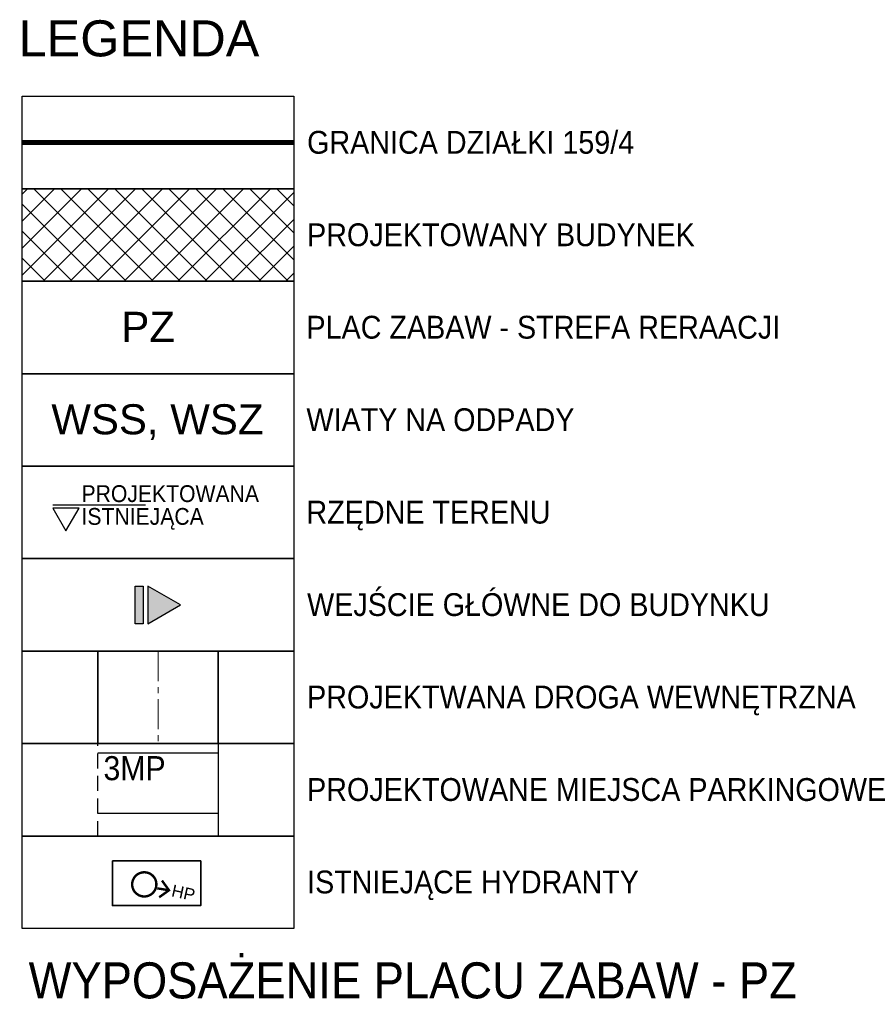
# Model space of a CAD drawing. Header units: metres. Extents: x 5515420 to 5516573, y 5683131 to 5683463.
# Tile 94 of 94: x 5516291 to 5516327, y 5683369 to 5683410. Entities that reach past the tile are written whole.
import ezdxf
from ezdxf.enums import TextEntityAlignment as Align

# ---------------------------------------------------------------- set-up
doc = ezdxf.new("R2010")
doc.units = ezdxf.units.M
doc.linetypes.add('CENTER', pattern=[2, 1.25, -0.25, 0.25, -0.25])
doc.linetypes.add('DASHED2', pattern=[0.375, 0.25, -0.125])
for name, color, linetype in [('A-Bilans', 184, 'CONTINUOUS'), ('A-Budynek', 170, 'CONTINUOUS'), ('A-Drogi-Wejścia', 222, 'CONTINUOUS'), ('A-Granica', 94, 'CENTER'), ('A-Legenda', 184, 'CONTINUOUS'), ('A-Parkingi', 52, 'CONTINUOUS'), ('A-Rzędne', 210, 'CONTINUOUS')]:
    doc.layers.add(name, color=color, linetype=linetype)
doc.layers.add('A-Drogi', color=170, linetype='CONTINUOUS', lineweight=35)
doc.layers.add('RR_woda', color=160, linetype='CONTINUOUS', lineweight=40)
doc.layers.add('a-ppoż', color=1, linetype='CONTINUOUS', lineweight=35, true_color=0xff0000)
doc.styles.add('GEO-INFO', font='arial.ttf')
doc.styles.add('MZSK01', font='arial.ttf', dxfattribs={"width": 0.9, "height": 0.75})

msp = doc.modelspace()

# ---------------------------------------------------------------- hatches: boundary and pattern name
at = {"layer": 'A-Budynek'}
h = msp.add_hatch(dxfattribs=at)
h.set_pattern_fill('ANSI37-Metric', color=256, scale=0.25, style=0)
h.set_pattern_definition([(45.000000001, (-1994339.0527, -16265.6664), (-0.56126600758, 0.561266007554), []), (135.000000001, (-1994339.0527, -16265.6664), (-0.561266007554, -0.56126600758), [])])
h.paths.add_polyline_path([(5516291.059, 5683402.86), (5516302.367, 5683402.86), (5516302.367, 5683399.013), (5516291.059, 5683399.013)])
at = {"layer": 'A-Drogi-Wejścia'}
h = msp.add_hatch(color=256, dxfattribs=at)
h.paths.add_polyline_path([(5516297.645, 5683385.549), (5516296.286, 5683386.333), (5516296.286, 5683384.764)])
h.paths.add_polyline_path([(5516296.091, 5683386.333), (5516296.091, 5683384.764), (5516295.756, 5683384.764), (5516295.756, 5683386.333)])

# ---------------------------------------------------------------- linework, layer by layer
at = {"layer": 'A-Drogi'}
for p, q in [((5516294.213, 5683383.625), (5516294.213, 5683379.778)), ((5516299.213, 5683383.625), (5516299.213, 5683379.778))]:
    msp.add_line(p, q, dxfattribs=at)
at = {"layer": 'A-Drogi', "color": 141, "linetype": 'CENTER', "lineweight": 15}
msp.add_line((5516296.713, 5683383.625), (5516296.713, 5683379.778), dxfattribs=at)
at = {"layer": 'A-Drogi-Wejścia', "elevation": 0}
msp.add_lwpolyline([(5516296.091, 5683386.333), (5516296.091, 5683384.764), (5516295.756, 5683384.764), (5516295.756, 5683386.333)], close=True, dxfattribs=at)
at = {"layer": 'A-Drogi-Wejścia'}
msp.add_lwpolyline([(5516297.645, 5683385.549), (5516296.286, 5683386.333), (5516296.286, 5683384.764)], close=True, dxfattribs=at)
at = {"layer": 'A-Granica', "lineweight": 13, "ltscale": 2}
msp.add_lwpolyline([(5516291.059, 5683404.783, 0.2, 0.2, 0), (5516302.367, 5683404.783, 0.2, 0.2, 0)], format="xyseb", dxfattribs=at)
at = {"layer": 'A-Legenda'}
for points in [[(5516291.059, 5683406.707), (5516302.367, 5683406.707), (5516302.367, 5683402.86), (5516291.059, 5683402.86)], [(5516291.059, 5683402.86), (5516302.367, 5683402.86), (5516302.367, 5683399.013), (5516291.059, 5683399.013)], [(5516291.059, 5683399.013), (5516302.367, 5683399.013), (5516302.367, 5683395.166), (5516291.059, 5683395.166)], [(5516291.059, 5683395.166), (5516302.367, 5683395.166), (5516302.367, 5683391.319), (5516291.059, 5683391.319)], [(5516291.059, 5683391.319), (5516302.367, 5683391.319), (5516302.367, 5683387.472), (5516291.059, 5683387.472)], [(5516291.059, 5683387.472), (5516302.367, 5683387.472), (5516302.367, 5683383.625), (5516291.059, 5683383.625)], [(5516291.059, 5683383.625), (5516302.367, 5683383.625), (5516302.367, 5683379.778), (5516291.059, 5683379.778)], [(5516291.059, 5683379.778), (5516302.367, 5683379.778), (5516302.367, 5683375.931), (5516291.059, 5683375.931)], [(5516291.059, 5683375.931), (5516302.367, 5683375.931), (5516302.367, 5683372.085), (5516291.059, 5683372.085)]]:
    msp.add_lwpolyline(points, close=True, dxfattribs=at)
at = {"layer": 'A-Parkingi', "linetype": 'DASHED2', "ltscale": 2.5}
msp.add_line((5516294.213, 5683375.931), (5516294.213, 5683379.778), dxfattribs=at)
at = {"layer": 'A-Parkingi'}
for p, q in [((5516299.213, 5683379.778), (5516299.213, 5683375.931)), ((5516294.213, 5683379.386), (5516299.213, 5683379.386)), ((5516294.213, 5683376.886), (5516299.213, 5683376.886))]:
    msp.add_line(p, q, dxfattribs=at)
at = {"layer": 'a-ppoż', "linetype": 'ByBlock'}
msp.add_lwpolyline([(5516294.813, 5683374.898), (5516298.49, 5683374.898), (5516298.49, 5683373.039), (5516294.813, 5683373.039)], close=True, dxfattribs=at)
at = {"layer": 'A-Rzędne', "color": 26}
msp.add_line((5516292.341, 5683389.711), (5516296.189, 5683389.711), dxfattribs=at)
msp.add_lwpolyline([(5516292.885, 5683388.626), (5516293.428, 5683389.567), (5516292.341, 5683389.567)], close=True, dxfattribs=at)
at = {"layer": 'RR_woda', "const_width": 0.1}
msp.add_lwpolyline([(5516296.057, 5683373.423, 1), (5516296.225, 5683374.416, 1)], format="xyb", close=True, dxfattribs=at)
for points in [[(5516296.877, 5683374.08), (5516297.169, 5683373.674), (5516296.762, 5683373.382)], [(5516297.169, 5683373.674), (5516296.679, 5683373.754)]]:
    msp.add_lwpolyline(points, dxfattribs=at)

# ---------------------------------------------------------------- texts
at = {"layer": 'A-Bilans', "lineweight": 0, "style": 'GEO-INFO'}
for s, p in [('PZ', (5516296.304, 5683397.117, 31.4)), ('WSS, WSZ', (5516296.687, 5683393.27, 31.4))]:
    msp.add_text(s, height=1.25, dxfattribs=at).set_placement(p, align=Align.MIDDLE_CENTER)
at = {"layer": 'A-Bilans', "insert": (5516294.445, 5683379.254), "char_height": 1, "width": 24.42792, "attachment_point": 1, "rotation": 0, "style": 'MZSK01'}
msp.add_mtext('\\A1;3MP ', dxfattribs=at)
at = {"layer": 'A-Legenda', "style": 'MZSK01'}
msp.add_text('LEGENDA', height=1.5, dxfattribs=at).set_placement((5516290.915, 5683408.369))
at = {"layer": 'A-Legenda', "char_height": 0.95, "width": 24.42792, "attachment_point": 1, "rotation": 0, "style": 'MZSK01'}
for s, insert in [('\\A1;GRANICA DZIAŁKI 159/4', (5516302.915, 5683405.269)), ('\\A1;PROJEKTOWANY BUDYNEK', (5516302.915, 5683401.422)), ('\\A1;PLAC ZABAW - STREFA RERAACJI', (5516302.888, 5683397.575)), ('\\A1;WIATY NA ODPADY', (5516302.888, 5683393.728)), ('\\A1;RZĘDNE TERENU', (5516302.888, 5683389.881)), ('\\A1;WEJŚCIE GŁÓWNE DO BUDYNKU', (5516302.915, 5683386.035)), ('\\A1;PROJEKTWANA DROGA WEWNĘTRZNA', (5516302.915, 5683382.188)), ('\\A1;PROJEKTOWANE MIEJSCA PARKINGOWE ', (5516302.915, 5683378.341)), ('\\A1;ISTNIEJĄCE HYDRANTY', (5516302.915, 5683374.494))]:
    msp.add_mtext(s, dxfattribs=dict(at, insert=insert))
at = {"layer": 'A-Legenda', "insert": (5516291.332, 5683370.675), "char_height": 1.5, "width": 39.55982, "attachment_point": 1, "style": 'MZSK01'}
msp.add_mtext('\\A1;WYPOSAŻENIE PLACU ZABAW - PZ', dxfattribs=at)
at = {"layer": 'A-Rzędne', "color": 26, "char_height": 0.7, "width": 24.42792, "attachment_point": 1, "rotation": 0, "style": 'MZSK01'}
for s, insert in [('\\A1;PROJEKTOWANA', (5516293.531, 5683390.526)), ('\\A1;ISTNIEJĄCA', (5516293.531, 5683389.579))]:
    msp.add_mtext(s, dxfattribs=dict(at, insert=insert))
at = {"layer": 'RR_woda', "insert": (5516297.348, 5683373.918), "char_height": 0.5, "width": 1.84347, "attachment_point": 1, "rotation": 347.6623, "style": 'GEO-INFO'}
msp.add_mtext('HP', dxfattribs=at)

doc.saveas('drawing.dxf')
